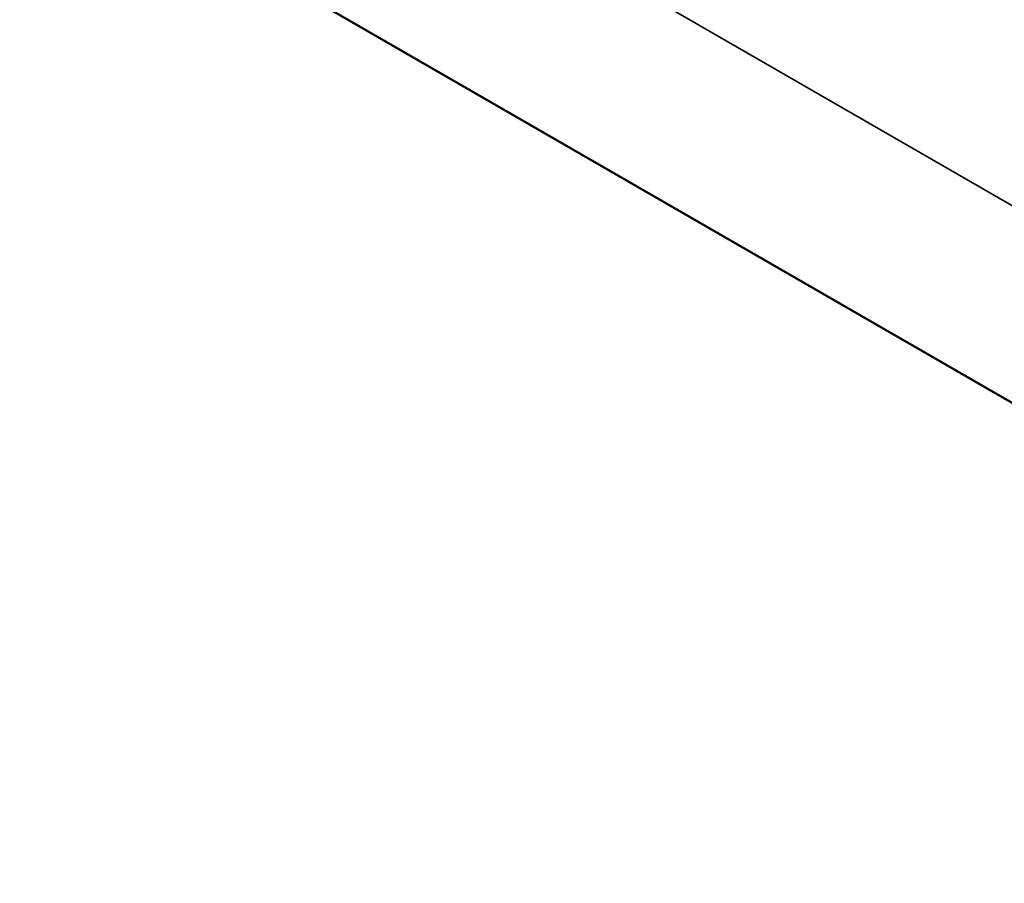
# Model space of a CAD drawing. Header units: millimetres. Extents: x 50 to 3176, y 50 to 2109.
# Tile 219 of 256: x 242.2 to 243.75, y 1624.71 to 1626.07. Entities that reach past the tile are written whole.
import ezdxf

# ---------------------------------------------------------------- set-up
doc = ezdxf.new("R2010")
doc.units = ezdxf.units.MM
doc.header["$LTSCALE"] = 10
doc.layers.add('Visible (ISO)', color=7, linetype='Continuous', lineweight=50)
doc.layers.add('Visible Narrow (ISO)', color=7, linetype='Continuous', lineweight=35)

msp = doc.modelspace()

# ---------------------------------------------------------------- linework, layer by layer
at = {"layer": 'Visible (ISO)'}
msp.add_line((230.7198, 1632.9987), (264.67, 1613.3975), dxfattribs=at)
msp.add_ellipse((256.1554, 1644.3791), major_axis=(13.75, -23.8157), ratio=0.57735, start_param=0.225415, end_param=3.141593, dxfattribs=at)
msp.add_open_spline([(272.6871, 1622.7845), (273.2219, 1623.3888), (273.6981, 1624.0676), (275.0285, 1626.4655), (275.6345, 1628.4442), (276.1939, 1632.8908), (276.1358, 1635.3671), (275.3564, 1640.546), (274.6344, 1643.248), (272.6038, 1648.602), (271.2965, 1651.2531), (268.2287, 1656.2416), (266.469, 1658.5781), (262.6701, 1662.7044), (260.6314, 1664.493), (256.4724, 1667.3396), (254.3526, 1668.3964), (250.2449, 1669.6545), (248.2556, 1669.8586), (245.2486, 1669.4541), (244.1364, 1669.1072), (243.1238, 1668.579)], degree=3, knots=[4.117692, 4.117692, 4.117692, 4.117692, 4.260622, 4.260622, 4.577772, 4.577772, 4.900466, 4.900466, 5.223416, 5.223416, 5.545853, 5.545853, 5.868128, 5.868128, 6.190696, 6.190696, 6.513767, 6.513767, 6.835643, 6.835643, 7.043888, 7.043888, 7.043888, 7.043888], dxfattribs=at)
at = {"layer": 'Visible Narrow (ISO)'}
msp.add_line((230.5131, 1633.4282), (264.4633, 1613.8271), dxfattribs=at)
for centre, major_axis, start_param, end_param in [((257.3222, 1645.0527), (-18.25, 31.6099), 3.141593, 6.117304), ((257.2161, 1644.9915), (-18.175, 31.48), 1.952201, 6.117304), ((256.5213, 1644.5903), (13.741, -23.8), 0.196629, 3.116897)]:
    msp.add_ellipse(centre, major_axis=major_axis, ratio=0.57735, start_param=start_param, end_param=end_param, dxfattribs=at)

doc.saveas('drawing.dxf')
